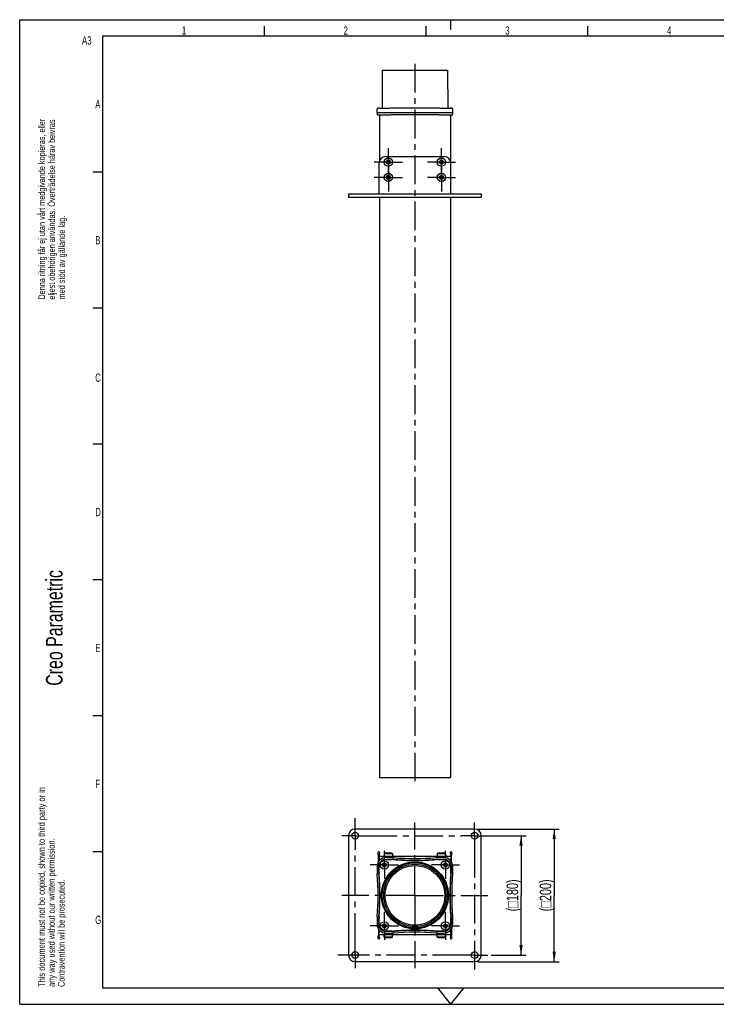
# Model space of a CAD drawing. Extents: x 0 to 420, y 0 to 297.
# Tile 1 of 10: x 0 to 210, y 0 to 297. Entities that reach past the tile are written whole.
import ezdxf

# ---------------------------------------------------------------- set-up
doc = ezdxf.new("R2010")
doc.units = 0
doc.header["$LTSCALE"] = 23.1
doc.linetypes.add('CENTER', pattern=[0.6, 0.375, -0.075, 0.075, -0.075])
doc.layers.get('0').update_dxf_attribs({"linetype": 'CONTINUOUS'})
for name, color, linetype in [('100350_DXF_CONTINUOUS_LINE', 7, 'CONTINUOUS'), ('100741_DXF_AXIS', 7, 'CONTINUOUS'), ('100741_DXF_CONTINUOUS_LINE', 7, 'CONTINUOUS'), ('100810_DXF_AXIS', 7, 'CONTINUOUS'), ('100810_DXF_CONTINUOUS_LINE', 7, 'CONTINUOUS'), ('101075_DXF_BALLOON', 7, 'CONTINUOUS'), ('101075_DXF_FORMAT', 7, 'CONTINUOUS'), ('102076_DXF_AXIS', 7, 'CONTINUOUS'), ('102076_DXF_CONTINUOUS_LINE', 7, 'CONTINUOUS')]:
    doc.layers.add(name, color=color, linetype=linetype)
doc.styles.get("Standard").update_dxf_attribs({"font": 'txt', "width": 0.7})
doc.dimstyles.new('DIMSTYLE_1', dxfattribs={"dimtxt": 3.5, "dimasz": 3, "dimexe": 1.5, "dimexo": 1, "dimgap": 0.875, "dimtad": 1, "dimdec": 3, "dimlfac": 5, "dimtxsty": 'STANDARD', "dimblk": '_ARROW_FILLED', "dimblk1": '_ARROW_FILLED', "dimblk2": '_ARROW_FILLED', "dimcen": 0.09, "dimazin": 3, "dimtp": 0.5, "dimtm": 0.5, "dimtfac": 1, "dimtdec": 3, "dimtofl": 0, "dimtmove": 0, "dimatfit": 3, "dimtolj": 1})

# ---------------------------------------------------------------- blocks, each defined once
blk = doc.blocks.new('SYMBOL_16_BL0', base_point=(7.49, 145.42))
at = {"layer": '101075_DXF_FORMAT', "color": 7, "linetype": 'CONTINUOUS'}
for q in [(0, 14.98), (14.98, 0)]:
    blk.add_line((0, 0), q, dxfattribs=at)
for s, height, width, p in [('Denna ritning får ej utan vårt medgivande kopieras, eller', 1.9979, 0.687469, (7.64, 212.55)), ('eljest obehörigen användas. Överträdelse härav beivras', 1.9979, 0.686067, (10.63, 212.55)), ('med stöd av gällande lag.', 1.9979, 0.696, (13.63, 212.55)), ('Creo Parametric', 4.9947, 0.71746, (12.92, 96.09)), ('This document must not be copied, shown to third party or in', 1.9979, 0.704762, (7.58, 5.22)), ('any way used without our written permission.', 1.9979, 0.705628, (10.58, 5.22)), ('Contravention will be prosecuted.', 1.9979, 0.684704, (13.57, 5.22))]:
    blk.add_text(s, height=height, rotation=90, dxfattribs=dict(at, width=width)).set_placement(p)
blk = doc.blocks.new('_ARROW_FILLED')
at = {"color": 0, "linetype": 'BYBLOCK'}
blk.add_solid([(0, 0), (-1, 0.167), (-1, -0.167)], dxfattribs=at)
blk = doc.blocks.new('*D1')
at = {"layer": '101075_DXF_BALLOON', "color": 2, "linetype": 'CONTINUOUS'}
for p, q in [((138.14, 52.86), (162.64, 52.86)), ((161.14, 52.86), (161.14, 32.86)), ((161.14, 12.86), (161.14, 32.86)), ((138.14, 12.86), (162.64, 12.86))]:
    blk.add_line(p, q, dxfattribs=at)
at = {"layer": '101075_DXF_BALLOON', "color": 2, "linetype": 'CONTINUOUS', "xscale": 3, "yscale": 3, "zscale": 3}
for p, rotation in [((161.14, 52.86), 90), ((161.14, 12.86), 270)]:
    blk.add_blockref('_ARROW_FILLED', p, dxfattribs=dict(at, rotation=rotation))
at = {"layer": '101075_DXF_BALLOON', "color": 2, "linetype": 'CONTINUOUS', "insert": (156.77, 32.86), "char_height": 3.5, "width": 24.0938, "attachment_point": 2, "rotation": 90}
blk.add_mtext('(\\Fgdt;{\\Fgdt;o}\\Ftxt;200)', dxfattribs=at)
blk = doc.blocks.new('*D2')
at = {"layer": '101075_DXF_BALLOON', "color": 2, "linetype": 'CONTINUOUS'}
for p, q in [((142.14, 50.86), (152.64, 50.86)), ((151.14, 50.86), (151.14, 32.86)), ((151.14, 14.86), (151.14, 32.86)), ((142.14, 14.86), (152.64, 14.86))]:
    blk.add_line(p, q, dxfattribs=at)
at = {"layer": '101075_DXF_BALLOON', "color": 2, "linetype": 'CONTINUOUS', "xscale": 3, "yscale": 3, "zscale": 3}
for p, rotation in [((151.14, 50.86), 90), ((151.14, 14.86), 270)]:
    blk.add_blockref('_ARROW_FILLED', p, dxfattribs=dict(at, rotation=rotation))
at = {"layer": '101075_DXF_BALLOON', "color": 2, "linetype": 'CONTINUOUS', "insert": (146.77, 32.86), "char_height": 3.5, "width": 22.9688, "attachment_point": 2, "rotation": 90}
blk.add_mtext('(\\Fgdt;{\\Fgdt;o}\\Ftxt;180)', dxfattribs=at)

msp = doc.modelspace()

# ---------------------------------------------------------------- linework, layer by layer
at = {"layer": '100350_DXF_CONTINUOUS_LINE', "color": 7, "linetype": 'CONTINUOUS'}
for p, q in [((109.30752, 281.72804), (109.24741, 270.24787)), ((109.30755, 281.72804), (128.97763, 281.72804)), ((128.97766, 281.72804), (129.03777, 270.24787)), ((107.96925, 270.28375), (107.91369, 270.26966)), ((108.21019, 270.32368), (108.19839, 270.32272)), ((108.21561, 270.32403), (108.21019, 270.32368)), ((108.22143, 270.32422), (108.53694, 270.32685)), ((108.23647, 270.24188), (108.23605, 270.27261)), ((108.59994, 270.22624), (108.53644, 270.32786)), ((112.6707, 270.28247), (112.2201, 270.27261)), ((112.69655, 270.28303), (112.6707, 270.28247)), ((125.61448, 270.28247), (125.58863, 270.28303)), ((126.06508, 270.27261), (125.61448, 270.28247)), ((129.74874, 270.32786), (129.68524, 270.22624)), ((130.06376, 270.32422), (129.74824, 270.32685)), ((130.04913, 270.27261), (130.04835, 270.22209)), ((130.38222, 270.26694), (130.31947, 270.28285)), ((130.37151, 270.26967), (130.32361, 270.28192)), ((107.74259, 268.98804), (107.76208, 270.10427)), ((107.74259, 268.98804), (107.7518, 268.46044)), ((107.74259, 268.98804), (130.54259, 268.98804)), ((107.7518, 268.46044), (107.75188, 268.45776)), ((107.76233, 270.11064), (107.76208, 270.10427)), ((107.76414, 270.12705), (107.76234, 270.1108)), ((107.7676, 270.14322), (107.7641, 270.12681)), ((107.77268, 270.15896), (107.76752, 270.14292)), ((107.77914, 270.17375), (107.77254, 270.1586)), ((107.78675, 270.18739), (107.77895, 270.17335)), ((107.79526, 270.19979), (107.78649, 270.18698)), ((107.80426, 270.2107), (107.79494, 270.19937)), ((107.81058, 268.33797), (107.81931, 268.33106)), ((107.82213, 270.22788), (107.81302, 270.21976)), ((107.8314, 270.23505), (107.82213, 270.22788)), ((107.83971, 270.2407), (107.83096, 270.23474)), ((107.84747, 270.24539), (107.83928, 270.24042)), ((107.85479, 270.24935), (107.84704, 270.24514)), ((107.85148, 268.31195), (107.85851, 268.30881)), ((107.86163, 270.2527), (107.85437, 270.24914)), ((107.86795, 270.25551), (107.86121, 270.2525)), ((107.87939, 270.26), (107.87359, 270.25782)), ((107.88531, 270.26206), (107.87939, 270.26)), ((107.89071, 270.26379), (107.8849, 270.26192)), ((107.89565, 270.26527), (107.8903, 270.26367)), ((107.90125, 270.26684), (107.89565, 270.26527)), ((107.90107, 270.26641), (107.90296, 270.26694)), ((108.04481, 268.2769), (108.06539, 268.27544)), ((108.05491, 268.27616), (108.0762, 268.27473)), ((108.0762, 268.27473), (108.09892, 268.27336)), ((108.09892, 268.27336), (108.12319, 268.27204)), ((108.12319, 268.27204), (108.14908, 268.27079)), ((108.14908, 268.27079), (108.17668, 268.26959)), ((108.16262, 268.27017), (108.19114, 268.26902)), ((108.17662, 268.26959), (108.20605, 268.26847)), ((108.19106, 268.26901), (108.2213, 268.26792)), ((108.2213, 268.26792), (108.27035, 268.26643)), ((108.23683, 270.22209), (108.23647, 270.24188)), ((108.23752, 270.22019), (108.23683, 270.22209)), ((108.27013, 268.26643), (108.32326, 268.26512)), ((108.3054, 268.26553), (108.36122, 268.26436)), ((108.34245, 268.26472), (108.40177, 268.26367)), ((108.40127, 268.26368), (108.46538, 268.26286)), ((108.46538, 268.26286), (108.55853, 268.26216)), ((108.55853, 268.26216), (108.66083, 268.26194)), ((108.59931, 270.22739), (108.60059, 270.19074)), ((108.66083, 268.26194), (108.77247, 268.26224)), ((108.77247, 268.26224), (108.92553, 268.26345)), ((108.92553, 268.26345), (109.09414, 268.26564)), ((109.09414, 268.26564), (109.27724, 268.26889)), ((109.27724, 268.26889), (109.51403, 268.2742)), ((109.51403, 268.2742), (109.77041, 268.28113)), ((109.77041, 268.28113), (110.09164, 268.29126)), ((110.09164, 268.29126), (110.61013, 268.31013)), ((110.439, 270.22209), (110.43615, 270.22199)), ((112.0407, 268.3544), (112.70494, 268.37065)), ((127.67239, 268.31023), (127.95171, 268.2998)), ((127.84903, 270.22199), (127.84618, 270.22209)), ((127.95171, 268.2998), (128.32808, 268.28684)), ((128.32808, 268.28684), (128.63976, 268.27761)), ((128.63976, 268.27761), (128.88983, 268.27139)), ((128.88983, 268.27139), (129.1184, 268.26683)), ((129.1184, 268.26683), (129.29265, 268.26422)), ((129.29265, 268.26422), (129.45242, 268.26262)), ((129.45242, 268.26262), (129.56919, 268.26202)), ((129.56919, 268.26202), (129.67634, 268.26198)), ((129.67634, 268.26198), (129.77399, 268.26245)), ((129.68587, 270.22739), (129.68459, 270.19072)), ((129.77399, 268.26245), (129.84127, 268.2631)), ((129.84127, 268.2631), (129.9042, 268.26401)), ((129.9037, 268.264), (129.96192, 268.26512)), ((129.96151, 268.26511), (130.01484, 268.26643)), ((130.01484, 268.26643), (130.06388, 268.26792)), ((130.04835, 270.22209), (130.04767, 270.22016)), ((130.06388, 268.26792), (130.09404, 268.26902)), ((130.07923, 268.26846), (130.10856, 268.26959)), ((130.10856, 268.26959), (130.1361, 268.27079)), ((130.12256, 268.27017), (130.14925, 268.27141)), ((130.13613, 268.27078), (130.16199, 268.27204)), ((130.14928, 268.2714), (130.17435, 268.27269)), ((130.17435, 268.27269), (130.19784, 268.27404)), ((130.19784, 268.27404), (130.21983, 268.27544)), ((130.21983, 268.27544), (130.24037, 268.2769)), ((130.24032, 268.27689), (130.25957, 268.27841)), ((130.25006, 268.27764), (130.26854, 268.27917)), ((130.27748, 268.27997), (130.28596, 268.28077)), ((130.38392, 270.26684), (130.38205, 270.26734)), ((130.38953, 270.26527), (130.38393, 270.26684)), ((130.39488, 270.26367), (130.38912, 270.26539)), ((130.40028, 270.26192), (130.39447, 270.26379)), ((130.40579, 270.26), (130.39987, 270.26206)), ((130.41159, 270.25782), (130.40539, 270.26015)), ((130.41764, 270.25534), (130.41118, 270.25798)), ((130.42397, 270.2525), (130.41723, 270.25551)), ((130.43081, 270.24914), (130.42355, 270.2527)), ((130.43814, 270.24514), (130.43039, 270.24935)), ((130.4459, 270.24042), (130.43771, 270.24539)), ((130.45422, 270.23474), (130.44547, 270.2407)), ((130.46305, 270.22788), (130.45379, 270.23505)), ((130.47216, 270.21976), (130.46263, 270.22823)), ((130.48129, 270.2103), (130.47176, 270.22014)), ((130.49024, 270.19937), (130.48093, 270.2107)), ((130.49869, 270.18698), (130.48992, 270.19979)), ((130.50624, 270.17335), (130.49843, 270.18739)), ((130.51264, 270.1586), (130.50604, 270.17375)), ((130.51766, 270.14292), (130.5125, 270.15896)), ((130.52108, 270.12681), (130.51758, 270.14322)), ((130.52285, 270.11064), (130.52108, 270.12681)), ((130.54259, 268.98804), (130.52311, 270.10428)), ((130.53338, 268.46044), (130.54259, 268.98804)), ((112.22233, 44.26133), (110.44259, 44.26133)), ((112.22233, 43.70272), (110.44259, 43.70096)), ((127.84259, 44.26133), (126.06285, 44.26133)), ((127.84259, 43.70096), (126.06285, 43.70272)), ((107.74259, 41.56133), (107.74259, 39.7816)), ((108.30297, 41.56133), (108.30121, 39.7816)), ((129.98397, 39.7816), (129.98221, 41.56133)), ((130.54259, 39.7816), (130.54259, 41.56133)), ((107.74259, 25.94107), (107.74259, 24.16133)), ((108.30121, 25.94107), (108.30297, 24.16133)), ((129.98221, 24.16133), (129.98397, 25.94107)), ((130.54259, 24.16133), (130.54259, 25.94107)), ((110.44259, 22.02171), (112.22233, 22.01995)), ((110.44259, 21.46133), (112.22233, 21.46133)), ((126.06285, 22.01995), (127.84259, 22.02171)), ((126.06285, 21.46133), (127.84259, 21.46133))]:
    msp.add_line(p, q, dxfattribs=at)
for points in [[(108.19839, 270.32272), (108.17981, 270.32086), (108.15419, 270.3178), (108.121, 270.31319), (108.07944, 270.30647), (108.02895, 270.29692), (107.96925, 270.28375)], [(130.09055, 270.32237), (130.07621, 270.32359), (130.06957, 270.32403)], [(130.32361, 270.28192), (130.26821, 270.29443), (130.2191, 270.30409), (130.17666, 270.31128), (130.14106, 270.31647), (130.11229, 270.32008), (130.09055, 270.32237)], [(107.7518, 268.46044), (107.75188, 268.45773), (107.75307, 268.44343), (107.75555, 268.4291), (107.75929, 268.41495), (107.76425, 268.40132), (107.77033, 268.38835), (107.77737, 268.37615), (107.78511, 268.36497), (107.79336, 268.35486), (107.80195, 268.34582), (107.81069, 268.33788), (107.81942, 268.33098), (107.82801, 268.325), (107.8363, 268.31989), (107.84415, 268.31557), (107.85157, 268.3119), (107.8586, 268.30877), (107.86517, 268.30612), (107.87132, 268.30385), (107.87729, 268.30183), (107.88311, 268.30003), (107.88875, 268.29841), (107.89437, 268.29693), (107.89999, 268.29554), (107.9056, 268.29426), (107.91128, 268.29305), (107.91704, 268.2919), (107.92289, 268.2908), (107.92886, 268.28975), (107.93499, 268.28874)], [(107.82255, 270.22823), (107.81342, 270.22014), (107.80389, 270.2103)], [(107.87979, 270.26015), (107.874, 270.25798), (107.86754, 270.25534)], [(107.93483, 268.28877), (107.94109, 268.28779), (107.94753, 268.28684), (107.95419, 268.28591)], [(107.9544, 268.28589), (107.96127, 268.28499), (107.96838, 268.28411), (107.97574, 268.28325), (107.98336, 268.2824), (107.99124, 268.28157), (107.99941, 268.28076)], [(107.99103, 268.28159), (107.99922, 268.28077), (108.0077, 268.27997), (108.0165, 268.27918), (108.03504, 268.27765)], [(108.01664, 268.27917), (108.02572, 268.2784), (108.04486, 268.27689)], [(110.61013, 268.31013), (110.80646, 268.31716), (111.00547, 268.32397), (111.20716, 268.33054), (111.41153, 268.33687), (111.61857, 268.34296), (111.8283, 268.3488), (112.0407, 268.3544)], [(112.70485, 268.37067), (113.74876, 268.39192), (114.82574, 268.4066), (115.9035, 268.41571), (116.98222, 268.42094), (118.06164, 268.42338), (119.14116, 268.42398), (120.22067, 268.42339), (121.30011, 268.42095), (122.37886, 268.41573), (123.45667, 268.40663), (124.53369, 268.39196), (125.58033, 268.37067)], [(125.58024, 268.37065), (126.24182, 268.35446), (126.45423, 268.34887), (126.66395, 268.34304), (126.871, 268.33695), (127.07537, 268.33062), (127.27705, 268.32406), (127.47606, 268.31726), (127.67239, 268.31023)], [(130.26854, 268.27917), (130.27731, 268.27996), (130.28577, 268.28076), (130.29394, 268.28157), (130.30183, 268.2824), (130.30944, 268.28325)], [(130.30204, 268.28242), (130.30966, 268.28327), (130.31702, 268.28413), (130.32412, 268.28501), (130.33099, 268.28591)], [(130.33078, 268.28589), (130.33745, 268.28681), (130.34392, 268.28776), (130.35019, 268.28874), (130.35632, 268.28975), (130.3623, 268.2908), (130.36814, 268.2919), (130.3739, 268.29305), (130.37958, 268.29426), (130.38519, 268.29554), (130.39081, 268.29693), (130.39643, 268.29841), (130.40208, 268.30003), (130.4079, 268.30183), (130.41386, 268.30385), (130.42002, 268.30612), (130.42659, 268.30877), (130.43361, 268.3119), (130.44103, 268.31557), (130.44888, 268.31989), (130.45717, 268.325), (130.46576, 268.33098), (130.47449, 268.33788), (130.48323, 268.34582), (130.49183, 268.35486), (130.50007, 268.36497), (130.50781, 268.37615), (130.51485, 268.38835), (130.52093, 268.40132), (130.52589, 268.41495), (130.52964, 268.4291), (130.53211, 268.44343), (130.5333, 268.45773), (130.53338, 268.46044)], [(130.52311, 270.10428), (130.52284, 270.1108), (130.52105, 270.12705)]]:
    msp.add_lwpolyline(points, dxfattribs=at)
for radius in [10.1, 9.90131, 9.83507, 9.4, 9]:
    msp.add_circle((119.14259, 32.86133), radius, dxfattribs=at)
for centre, radius, start, end in [((115.11153, 136.89848), 133.40547, 91.2419283, 92.0071986), ((123.17365, 136.89847), 133.40547, 87.9928013, 88.7580716), ((110.44259, 41.56133), 2.7, 90, 180), ((110.44537, 41.55856), 2.14241, 90.0744077, 179.9258181), ((110.44533, 41.5586), 2.11101, 90.0742658, 179.9257342), ((112.22113, 38.56181), 5.20606, 85.0461016, 90.0113679), ((112.22233, 38.56133), 5.7, 85.035453, 90), ((112.22622, 38.55932), 5.1434, 85.0805207, 90.0432834), ((112.22611, 38.55942), 5.11194, 85.079493, 90.042346), ((119.15497, 118.91412), 75.54094, 265.071132, 269.9906082), ((119.15406, 118.90882), 75.50422, 265.0714932, 269.9912982), ((119.14259, 118.228), 74.26667, 265.035453, 274.964547), ((119.13112, 118.90882), 75.50421, 270.0087015, 274.928507), ((119.13021, 118.91412), 75.54094, 270.0093918, 274.928868), ((126.06285, 38.56133), 5.7, 90, 94.964547), ((126.06405, 38.56182), 5.20605, 89.9885948, 94.9538648), ((126.05897, 38.55932), 5.1434, 89.9567166, 94.9194793), ((126.05907, 38.55942), 5.11194, 89.957654, 94.920507), ((127.84259, 41.56133), 2.7, 0, 90), ((127.83982, 41.55855), 2.14241, 0.0744077, 89.9258181), ((127.83985, 41.5586), 2.11101, 0.0742658, 89.9257342), ((113.44259, 39.7816), 5.7, 180, 184.964547), ((33.77592, 32.86133), 74.26667, 355.035453, 4.964547), ((113.44211, 39.78279), 5.20605, 179.9885948, 184.9538648), ((113.44461, 39.77771), 5.1434, 179.9567166, 184.9194793), ((33.35966, 32.86133), 75.23965, 355.0628847, 4.9371153), ((113.4445, 39.77782), 5.11194, 179.957654, 184.920507), ((33.37694, 32.86133), 75.2538, 355.0617412, 4.9382588), ((204.90824, 32.86133), 75.2538, 175.0617412, 184.9382588), ((204.92552, 32.86133), 75.23965, 175.0628847, 184.9371153), ((124.84068, 39.77782), 5.11194, 355.079493, 0.042346), ((124.84057, 39.77771), 5.1434, 355.0805208, 0.0432834), ((124.84307, 39.78279), 5.20605, 355.0461001, 0.0113702), ((204.50926, 32.86133), 74.26667, 175.035453, 184.964547), ((124.84259, 39.7816), 5.7, 355.035453, 360), ((113.44259, 25.94107), 5.7, 175.035453, 180), ((110.44259, 24.16133), 2.7, 180, 270), ((113.44211, 25.93988), 5.20605, 175.0461002, 180.0113701), ((113.44461, 25.94496), 5.1434, 175.0805207, 180.0432833), ((110.44536, 24.16412), 2.14241, 180.0744075, 269.9258178), ((113.4445, 25.94485), 5.11194, 175.079493, 180.042346), ((110.44533, 24.16407), 2.11101, 180.0742658, 269.9257342), ((127.84259, 24.16133), 2.7, 270, 360), ((127.83981, 24.16411), 2.14241, 270.0744075, 359.9258178), ((127.83985, 24.16407), 2.11101, 270.0742658, 359.9257342), ((124.84068, 25.94485), 5.11194, 359.957654, 4.920507), ((124.84057, 25.94496), 5.1434, 359.9567167, 4.9194793), ((124.84307, 25.93988), 5.20605, 359.9885947, 4.9538649), ((124.84259, 25.94107), 5.7, 0, 4.964547), ((112.22114, 27.16085), 5.20605, 269.9885947, 274.9538649), ((112.22611, 27.16325), 5.11194, 269.957654, 274.920507), ((112.22622, 27.16335), 5.1434, 269.9567167, 274.9194793), ((112.22233, 27.16133), 5.7, 270, 274.964547), ((119.15497, -53.19145), 75.54094, 90.0093918, 94.928868), ((119.15406, -53.18615), 75.50421, 90.0087015, 94.928507), ((119.14259, -52.50533), 74.26667, 85.035453, 94.964547), ((119.13021, -53.19145), 75.54094, 85.071132, 89.9906082), ((119.13112, -53.18615), 75.50422, 85.0714932, 89.9912983), ((126.06285, 27.16133), 5.7, 265.035453, 270), ((126.06405, 27.16085), 5.20605, 265.0461002, 270.0113701), ((126.05897, 27.16335), 5.1434, 265.0805208, 270.0432834), ((126.05907, 27.16325), 5.11194, 265.079493, 270.042346)]:
    msp.add_arc(centre, radius, start, end, dxfattribs=at)
for points, knots in [([(108.23605, 270.27261), (108.23603, 270.27492), (108.24415, 270.27967), (108.25052, 270.28122), (108.2555, 270.28247)], [0, 0, 0, 0, 0.309931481, 1, 1, 1, 1]), ([(108.2555, 270.28247), (108.29621, 270.29224), (108.36603, 270.30811), (108.46028, 270.32102), (108.51334, 270.3264), (108.53694, 270.32686)], [0, 0, 0, 0, 0.440195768, 0.751813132, 1, 1, 1, 1]), ([(119.14259, 270.32685), (118.0672, 270.32685), (115.91846, 270.32614), (113.76967, 270.30622), (112.69655, 270.28303)], [0, 0, 0, 0, 0.500471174, 1, 1, 1, 1]), ([(125.58863, 270.28303), (124.51551, 270.30622), (122.36672, 270.32614), (120.21798, 270.32685), (119.14259, 270.32685)], [0, 0, 0, 0, 0.499528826, 1, 1, 1, 1]), ([(129.74824, 270.32686), (129.74229, 270.32697), (129.79486, 270.3247), (129.80992, 270.32215), (129.86283, 270.31613), (129.93098, 270.30496), (129.98899, 270.29255), (130.02968, 270.28247)], [0, 0, 0, 0, 0.062528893, 0.248216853, 0.388678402, 0.559267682, 1, 1, 1, 1]), ([(130.02968, 270.28247), (130.03466, 270.28122), (130.04103, 270.27967), (130.04915, 270.27492), (130.04913, 270.27261)], [0, 0, 0, 0, 0.690075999, 1, 1, 1, 1]), ([(110.43615, 270.22199), (110.29541, 270.217), (110.01927, 270.20796), (109.61784, 270.19732), (109.24674, 270.19036), (108.96287, 270.18784), (108.76138, 270.18837), (108.63308, 270.18987), (108.52154, 270.19244), (108.42765, 270.196), (108.35208, 270.20034), (108.29601, 270.20558), (108.26112, 270.21058), (108.24406, 270.21567), (108.23856, 270.21844), (108.23739, 270.22019)], [0, 0, 0, 0, 0.191865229, 0.376426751, 0.547092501, 0.697538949, 0.763183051, 0.821600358, 0.872357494, 0.915165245, 0.949643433, 0.975369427, 0.992130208, 0.997135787, 1, 1, 1, 1]), ([(108.59931, 270.22739), (108.59497, 270.22682), (108.57757, 270.22511), (108.53813, 270.22435), (108.47276, 270.21492), (108.42093, 270.2048), (108.39069, 270.19845)], [0, 0, 0, 0, 0.062261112, 0.248635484, 0.560364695, 1, 1, 1, 1]), ([(130.04779, 270.22016), (130.04662, 270.21842), (130.04114, 270.21564), (130.02413, 270.21055), (129.98929, 270.20554), (129.93325, 270.20031), (129.85764, 270.19596), (129.76366, 270.19242), (129.65202, 270.18986), (129.52365, 270.18836), (129.32213, 270.18784), (129.03823, 270.19037), (128.66715, 270.19734), (128.26579, 270.20797), (127.98973, 270.21701), (127.84903, 270.22199)], [0, 0, 0, 0, 0.002858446, 0.007847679, 0.024571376, 0.050279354, 0.084773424, 0.127630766, 0.178447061, 0.236893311, 0.302540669, 0.453002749, 0.623684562, 0.80819018, 1, 1, 1, 1]), ([(129.89466, 270.19842), (129.86449, 270.20475), (129.81274, 270.21469), (129.74308, 270.2253), (129.70327, 270.22452), (129.68587, 270.22739)], [0, 0, 0, 0, 0.438119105, 0.749367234, 1, 1, 1, 1]), ([(108.23683, 41.56493), (108.23594, 41.85115), (108.35368, 42.42939), (108.84117, 43.16271), (109.57467, 43.64964), (110.15277, 43.76794), (110.439, 43.76709)], [0, 0, 0, 0, 0.249927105, 0.49999997, 0.750069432, 1, 1, 1, 1]), ([(112.6707, 43.74842), (112.9396, 43.7245), (113.47784, 43.68131), (114.55509, 43.60486), (115.90322, 43.53143), (117.5225, 43.47842), (118.60257, 43.46722), (119.14259, 43.46685)], [0, 0, 0, 0, 0.124984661, 0.249979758, 0.499981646, 0.749990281, 1, 1, 1, 1]), ([(119.14259, 43.46685), (119.68261, 43.46722), (120.76268, 43.47842), (122.38197, 43.53143), (123.73009, 43.60486), (124.80734, 43.68131), (125.34558, 43.7245), (125.61448, 43.74842)], [0, 0, 0, 0, 0.250009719, 0.500018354, 0.750020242, 0.875015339, 1, 1, 1, 1]), ([(127.84618, 43.76709), (128.1324, 43.76799), (128.71065, 43.65024), (129.44397, 43.16275), (129.93089, 42.42925), (130.0492, 41.85115), (130.04835, 41.56493)], [0, 0, 0, 0, 0.249928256, 0.500001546, 0.750070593, 1, 1, 1, 1]), ([(108.2555, 26.38944), (108.30449, 26.92715), (108.38285, 28.00438), (108.45822, 29.35231), (108.49769, 30.43164), (108.52838, 31.51125), (108.5486, 33.4013), (108.4893, 36.10133), (108.35004, 38.2575), (108.2555, 39.33323)], [0, 0, 0, 0, 0.12499144, 0.249996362, 0.31250144, 0.375006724, 0.500015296, 0.75001808, 1, 1, 1, 1]), ([(130.02968, 39.33323), (129.9807, 38.79552), (129.90233, 37.71829), (129.82696, 36.37036), (129.78749, 35.29103), (129.7568, 34.21142), (129.73659, 32.32137), (129.79588, 29.62134), (129.93514, 27.46517), (130.02968, 26.38944)], [0, 0, 0, 0, 0.12499144, 0.249996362, 0.31250144, 0.375006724, 0.500015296, 0.75001808, 1, 1, 1, 1]), ([(110.439, 21.95558), (110.15278, 21.95468), (109.57453, 22.07243), (108.84121, 22.55992), (108.35429, 23.29342), (108.23599, 23.87152), (108.23683, 24.15774)], [0, 0, 0, 0, 0.249928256, 0.500001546, 0.750070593, 1, 1, 1, 1]), ([(130.04835, 24.15774), (130.04924, 23.87152), (129.9315, 23.29328), (129.44401, 22.55996), (128.71051, 22.07303), (128.13241, 21.95473), (127.84618, 21.95558)], [0, 0, 0, 0, 0.249927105, 0.49999997, 0.750069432, 1, 1, 1, 1]), ([(119.14259, 22.25582), (118.60257, 22.25545), (117.5225, 22.24425), (115.90322, 22.19124), (114.55509, 22.11781), (113.47784, 22.04136), (112.9396, 21.99817), (112.6707, 21.97425)], [0, 0, 0, 0, 0.250009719, 0.500018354, 0.750020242, 0.875015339, 1, 1, 1, 1]), ([(125.61448, 21.97425), (125.34558, 21.99817), (124.80734, 22.04136), (123.73009, 22.11781), (122.38197, 22.19124), (120.76268, 22.24425), (119.68261, 22.25545), (119.14259, 22.25582)], [0, 0, 0, 0, 0.124984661, 0.249979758, 0.499981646, 0.749990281, 1, 1, 1, 1])]:
    msp.add_open_spline(points, degree=3, knots=knots, dxfattribs=at)
for points in [[(110.439, 43.76709), (111.0327, 43.76759), (111.6264, 43.76765), (112.2201, 43.76787)], [(110.44259, 43.66961), (111.03584, 43.67034), (111.62908, 43.67091), (112.22233, 43.67136)], [(126.06285, 43.67136), (126.6561, 43.67091), (127.24934, 43.67034), (127.84259, 43.66961)], [(126.06508, 43.76787), (126.65878, 43.76765), (127.25248, 43.76759), (127.84618, 43.76709)], [(108.23605, 39.78383), (108.23628, 40.37753), (108.23634, 40.97123), (108.23683, 41.56493)], [(108.33256, 39.7816), (108.33301, 40.37484), (108.33359, 40.96809), (108.33432, 41.56133)], [(129.95086, 41.56133), (129.95159, 40.96809), (129.95217, 40.37484), (129.95262, 39.7816)], [(130.04835, 41.56493), (130.04885, 40.97123), (130.04891, 40.37753), (130.04913, 39.78383)], [(108.23683, 24.15774), (108.23634, 24.75144), (108.23628, 25.34514), (108.23605, 25.93884)], [(108.33432, 24.16133), (108.33359, 24.75458), (108.33301, 25.34783), (108.33256, 25.94107)], [(129.95262, 25.94107), (129.95217, 25.34783), (129.95159, 24.75458), (129.95086, 24.16133)], [(130.04913, 25.93884), (130.0489, 25.34514), (130.04885, 24.75144), (130.04835, 24.15774)], [(112.2201, 21.9548), (111.6264, 21.95502), (111.0327, 21.95508), (110.439, 21.95558)], [(112.22233, 22.05131), (111.62908, 22.05176), (111.03584, 22.05233), (110.44259, 22.05306)], [(127.84259, 22.05306), (127.24934, 22.05233), (126.6561, 22.05176), (126.06285, 22.05131)], [(127.84618, 21.95558), (127.25248, 21.95508), (126.65878, 21.95502), (126.06508, 21.9548)]]:
    msp.add_open_spline(points, degree=3, dxfattribs=at)
at = {"layer": '100741_DXF_AXIS', "color": 7, "linetype": 'CENTER'}
for p, q in [((119.14259, 283.72804), (119.14259, 67.2643)), ((119.14259, 32.86133), (119.14259, 54.86133)), ((119.14259, 32.86133), (97.14259, 32.86133)), ((119.14259, 32.86133), (119.14259, 10.86133)), ((119.14259, 32.86133), (141.14259, 32.86133))]:
    msp.add_line(p, q, dxfattribs=at)
at = {"layer": '100741_DXF_CONTINUOUS_LINE', "color": 7, "linetype": 'CONTINUOUS'}
for p, q in [((108.44259, 268.26312), (108.44259, 254.35087)), ((129.84259, 268.26312), (129.84259, 254.35087)), ((108.44259, 243.42804), (108.44259, 68.42804)), ((129.84259, 243.42804), (129.84259, 68.42804)), ((108.44259, 68.42804), (129.84259, 68.42804))]:
    msp.add_line(p, q, dxfattribs=at)
at = {"layer": '100810_DXF_AXIS', "color": 7, "linetype": 'CENTER'}
for p, q in [((101.14259, 54.86133), (101.14259, 56.11133)), ((101.14259, 50.86133), (101.14259, 54.86133)), ((137.14259, 50.86133), (137.14259, 54.86133)), ((101.14259, 50.86133), (97.14259, 50.86133)), ((101.14259, 50.86133), (101.14259, 46.86133)), ((101.14259, 50.86133), (105.14259, 50.86133)), ((105.14259, 50.86133), (133.14259, 50.86133)), ((137.14259, 50.86133), (133.14259, 50.86133)), ((137.14259, 50.86133), (137.14259, 46.86133)), ((137.14259, 50.86133), (142.39259, 50.86133)), ((101.14259, 18.86133), (101.14259, 46.86133)), ((137.14259, 46.86133), (137.14259, 9.61133)), ((101.14259, 14.86133), (101.14259, 18.86133)), ((97.14259, 14.86133), (95.89259, 14.86133)), ((101.14259, 14.86133), (97.14259, 14.86133)), ((101.14259, 14.86133), (101.14259, 10.86133)), ((133.14259, 14.86133), (101.14259, 14.86133)), ((137.14259, 14.86133), (133.14259, 14.86133)), ((137.14259, 14.86133), (141.14259, 14.86133))]:
    msp.add_line(p, q, dxfattribs=at)
at = {"layer": '100810_DXF_CONTINUOUS_LINE', "color": 7, "linetype": 'CONTINUOUS'}
for p, q in [((110.34259, 255.72804), (127.94259, 255.72804)), ((108.34259, 244.42804), (108.34259, 253.72804)), ((129.94259, 244.42804), (129.94259, 253.72804)), ((99.14259, 244.42804), (99.14259, 243.42804)), ((99.14259, 244.42804), (139.14259, 244.42804)), ((139.14259, 244.42804), (139.14259, 243.42804)), ((99.14259, 50.86133), (99.14259, 14.86133)), ((137.14259, 52.86133), (101.14259, 52.86133)), ((139.14259, 14.86133), (139.14259, 50.86133)), ((108.14259, 42.97412), (108.14259, 44.96851)), ((108.34259, 45.17722), (108.34259, 43.71133)), ((108.34259, 44.71133), (129.94259, 44.71133)), ((129.94259, 45.17722), (129.94259, 43.71133)), ((130.14259, 42.97412), (130.14259, 44.96851)), ((108.14259, 22.74855), (108.14259, 20.75416)), ((108.34259, 20.54545), (108.34259, 22.01133)), ((108.34259, 21.01133), (129.94259, 21.01133)), ((129.94259, 20.54545), (129.94259, 22.01133)), ((130.14259, 22.74855), (130.14259, 20.75416)), ((101.14259, 12.86133), (137.14259, 12.86133))]:
    msp.add_line(p, q, dxfattribs=at)
at = {"layer": '100810_DXF_CONTINUOUS_LINE', "color": 3, "linetype": 'CONTINUOUS'}
for p, q in [((99.14259, 243.42804), (139.14259, 243.42804)), ((108.81051, 43.71133), (108.34259, 43.71133)), ((129.94259, 43.71133), (129.47467, 43.71133)), ((108.34259, 22.01133), (108.81051, 22.01133)), ((129.47467, 22.01133), (129.94259, 22.01133))]:
    msp.add_line(p, q, dxfattribs=at)
at = {"layer": '100810_DXF_CONTINUOUS_LINE', "color": 7, "linetype": 'CONTINUOUS'}
for centre in [(101.14259, 50.86133), (137.14259, 50.86133), (101.14259, 14.86133), (137.14259, 14.86133)]:
    msp.add_circle(centre, 1, dxfattribs=at)
for centre, radius, start, end in [((110.34259, 253.72804), 2, 90, 180), ((127.94259, 253.72804), 2, 0, 90), ((101.14259, 50.86133), 2, 90, 180), ((137.14259, 50.86133), 2, 0, 90), ((108.24259, 45.66133), 0.3, 9.5940682, 212.2042275), ((107.14259, 44.96851), 1, 0, 32.2042275), ((108.36763, 45.67331), 0.17494, 0.0400358, 12.5525754), ((129.91755, 45.67331), 0.17494, 167.4474246, 179.9599642), ((130.04259, 45.66133), 0.3, 327.7957725, 170.4059318), ((131.14259, 44.96851), 1, 147.7957725, 180), ((108.24259, 20.06133), 0.3, 147.7957725, 350.4059318), ((107.14259, 20.75416), 1, 327.7957725, 360), ((108.36763, 20.04936), 0.17494, 347.4474246, 359.9599642), ((129.91755, 20.04936), 0.17494, 180.0400358, 192.5525754), ((130.04259, 20.06133), 0.3, 189.5940682, 32.2042275), ((131.14259, 20.75416), 1, 180, 212.2042275), ((101.14259, 14.86133), 2, 180, 270), ((137.14259, 14.86133), 2, 270, 360)]:
    msp.add_arc(centre, radius, start, end, dxfattribs=at)
for points, knots in [([(108.49644, 244.44068), (108.47469, 244.44484), (108.43474, 244.45525), (108.38277, 244.48378), (108.3487, 244.52838), (108.34259, 244.56449), (108.34259, 244.58263)], [0, 0, 0, 0, 0.289964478, 0.537784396, 0.762382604, 1, 1, 1, 1]), ([(108.49644, 244.44068), (108.50284, 244.43946), (108.51385, 244.43709), (108.52915, 244.43402), (108.53645, 244.43097), (108.54258, 244.42996), (108.54258, 244.42876)], [0, 0, 0, 0, 0.40884677, 0.723290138, 0.924386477, 1, 1, 1, 1]), ([(129.78874, 244.44068), (129.78234, 244.43946), (129.77134, 244.43709), (129.75603, 244.43402), (129.74873, 244.43097), (129.7426, 244.42996), (129.7426, 244.42876)], [0, 0, 0, 0, 0.40884677, 0.723290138, 0.924386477, 1, 1, 1, 1]), ([(129.78874, 244.44068), (129.81049, 244.44484), (129.85044, 244.45525), (129.90241, 244.48378), (129.93648, 244.52838), (129.94259, 244.56449), (129.94259, 244.58263)], [0, 0, 0, 0, 0.289964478, 0.537784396, 0.762382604, 1, 1, 1, 1]), ([(108.49644, 45.5528), (108.47312, 45.52507), (108.39258, 45.41511), (108.34259, 45.27768), (108.34259, 45.17722)], [0, 0, 0, 0, 0.265061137, 1, 1, 1, 1]), ([(108.49644, 45.5528), (108.51049, 45.56952), (108.53394, 45.60744), (108.54258, 45.65155), (108.54258, 45.67344)], [0, 0, 0, 0, 0.499433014, 1, 1, 1, 1]), ([(129.78874, 45.5528), (129.77469, 45.56952), (129.75124, 45.60744), (129.7426, 45.65155), (129.7426, 45.67344)], [0, 0, 0, 0, 0.499433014, 1, 1, 1, 1]), ([(129.78874, 45.5528), (129.81206, 45.52507), (129.8926, 45.41511), (129.94259, 45.27768), (129.94259, 45.17722)], [0, 0, 0, 0, 0.265061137, 1, 1, 1, 1]), ([(108.49644, 20.16987), (108.47312, 20.1976), (108.39258, 20.30756), (108.34259, 20.44499), (108.34259, 20.54545)], [0, 0, 0, 0, 0.265061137, 1, 1, 1, 1]), ([(108.49644, 20.16987), (108.51049, 20.15315), (108.53394, 20.11523), (108.54258, 20.07112), (108.54258, 20.04923)], [0, 0, 0, 0, 0.499433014, 1, 1, 1, 1]), ([(129.78874, 20.16987), (129.77469, 20.15315), (129.75124, 20.11523), (129.7426, 20.07112), (129.7426, 20.04923)], [0, 0, 0, 0, 0.499433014, 1, 1, 1, 1]), ([(129.78874, 20.16987), (129.81206, 20.1976), (129.8926, 20.30756), (129.94259, 20.44499), (129.94259, 20.54545)], [0, 0, 0, 0, 0.265061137, 1, 1, 1, 1])]:
    msp.add_open_spline(points, degree=3, knots=knots, dxfattribs=at)
at = {"layer": '101075_DXF_FORMAT', "color": 7, "linetype": 'CONTINUOUS'}
for p, q in [((-0.00158, -0.00152), (-0.00158, 296.99848)), ((-0.00158, 296.99848), (419.99842, 296.99848)), ((73.74842, 291.99848), (73.74842, 294.99848)), ((122.49842, 291.99848), (122.49842, 294.99848)), ((129.99842, 293.99848), (129.99842, 296.99848)), ((171.24842, 291.99848), (171.24842, 294.99848)), ((24.99842, 291.99848), (24.99842, 4.99848)), ((414.99842, 291.99848), (24.99842, 291.99848)), ((24.99842, 250.99848), (21.99842, 250.99848)), ((24.99842, 209.99848), (21.99842, 209.99848)), ((24.99842, 168.99848), (21.99842, 168.99848)), ((24.99842, 127.99848), (21.99842, 127.99848)), ((24.99842, 86.99848), (21.99842, 86.99848)), ((24.99842, 45.99848), (21.99842, 45.99848)), ((24.99842, 4.99848), (414.99842, 4.99848)), ((129.99842, -0.00152), (126.00182, 4.99848)), ((129.99842, -0.00152), (133.99502, 4.99848)), ((-0.00158, -0.00152), (419.99842, -0.00152))]:
    msp.add_line(p, q, dxfattribs=at)
at = {"layer": '102076_DXF_AXIS', "color": 7, "linetype": 'CENTER'}
for p, q in [((111.14259, 254.02804), (111.14259, 258.27804)), ((127.14259, 254.02804), (127.14259, 258.27804)), ((111.14259, 254.02804), (106.89259, 254.02804)), ((111.14259, 254.02804), (111.14259, 249.77804)), ((111.14259, 254.02804), (115.39259, 254.02804)), ((111.14259, 249.42804), (111.14259, 253.67804)), ((127.14259, 254.02804), (122.89259, 254.02804)), ((127.14259, 254.02804), (127.14259, 249.77804)), ((127.14259, 254.02804), (131.39259, 254.02804)), ((127.14259, 249.42804), (127.14259, 253.67804)), ((111.14259, 249.42804), (106.89259, 249.42804)), ((111.14259, 249.42804), (111.14259, 245.17804)), ((111.14259, 249.42804), (115.39259, 249.42804)), ((127.14259, 249.42804), (122.89259, 249.42804)), ((127.14259, 249.42804), (127.14259, 245.17804)), ((127.14259, 249.42804), (131.39259, 249.42804)), ((109.94259, 42.06133), (109.94259, 46.31133)), ((128.34259, 42.06133), (128.34259, 46.31133)), ((109.94259, 42.06133), (105.69259, 42.06133)), ((109.94259, 42.06133), (109.94259, 37.81133)), ((109.94259, 42.06133), (114.19259, 42.06133)), ((128.34259, 42.06133), (124.09259, 42.06133)), ((128.34259, 42.06133), (128.34259, 37.81133)), ((128.34259, 42.06133), (132.59259, 42.06133)), ((109.94259, 23.66133), (109.94259, 27.91133)), ((128.34259, 23.66133), (128.34259, 27.91133)), ((109.94259, 23.66133), (105.69259, 23.66133)), ((109.94259, 23.66133), (109.94259, 19.41133)), ((109.94259, 23.66133), (114.19259, 23.66133)), ((128.34259, 23.66133), (124.09259, 23.66133)), ((128.34259, 23.66133), (132.59259, 23.66133)), ((128.34259, 23.66133), (128.34259, 19.41133))]:
    msp.add_line(p, q, dxfattribs=at)
at = {"layer": '102076_DXF_CONTINUOUS_LINE', "color": 7, "linetype": 'CONTINUOUS'}
for p, q in [((109.34259, 270.26804), (110.54259, 270.26804)), ((127.74259, 270.26804), (128.94259, 270.26804)), ((109.89259, 45.45133), (109.89259, 44.71133)), ((109.89259, 45.45133), (112.39259, 45.45133)), ((110.54259, 45.65133), (111.74259, 45.65133)), ((112.39259, 45.45133), (112.39259, 44.71133)), ((125.89259, 45.45133), (125.89259, 44.71133)), ((125.89259, 45.45133), (128.39259, 45.45133)), ((126.54259, 45.65133), (127.74259, 45.65133)), ((128.39259, 45.45133), (128.39259, 44.71133)), ((109.89259, 20.27133), (109.89259, 21.01133)), ((112.39259, 20.27133), (112.39259, 21.01133)), ((125.89259, 20.27133), (125.89259, 21.01133)), ((128.39259, 20.27133), (128.39259, 21.01133)), ((112.39259, 20.27133), (109.89259, 20.27133)), ((111.74259, 20.07133), (110.54259, 20.07133)), ((128.39259, 20.27133), (125.89259, 20.27133)), ((127.74259, 20.07133), (126.54259, 20.07133))]:
    msp.add_line(p, q, dxfattribs=at)
for centre, radius in [((111.14259, 254.02804), 1.25), ((111.14259, 254.02804), 0.6), ((127.14259, 254.02804), 1.25), ((127.14259, 254.02804), 0.6), ((111.14259, 249.42804), 1.25), ((111.14259, 249.42804), 0.6), ((127.14259, 249.42804), 1.25), ((127.14259, 249.42804), 0.6), ((109.94259, 42.06133), 1.25), ((109.94259, 42.06133), 0.6), ((128.34259, 42.06133), 1.25), ((128.34259, 42.06133), 0.6), ((109.94259, 23.66133), 1.25), ((109.94259, 23.66133), 0.6), ((128.34259, 23.66133), 1.25), ((128.34259, 23.66133), 0.6)]:
    msp.add_circle(centre, radius, dxfattribs=at)
for centre, radius, start, end in [((109.94259, 267.16179), 3.16367, 100.9325539, 106.8987768), ((109.94259, 267.16179), 3.16367, 76.0176036, 79.0674461), ((128.34259, 267.16179), 3.16367, 100.9325539, 103.9823979), ((128.34259, 267.16179), 3.16367, 73.1014202, 79.0674461), ((110.51759, 255.11057), 0.81981, 280.3262891, 319.6737109), ((109.89259, 254.02804), 0.81981, 340.3262891, 19.6737109), ((110.51759, 252.94551), 0.81981, 40.3262891, 79.6737109), ((111.76759, 255.11057), 0.81981, 220.3262891, 259.6737109), ((111.76759, 252.94551), 0.81981, 100.3262891, 139.6737109), ((112.39259, 254.02804), 0.81981, 160.3262891, 199.6737109), ((126.51759, 255.11057), 0.81981, 280.3262891, 319.6737109), ((125.89259, 254.02804), 0.81981, 340.3262891, 19.6737109), ((126.51759, 252.94551), 0.81981, 40.3262891, 79.6737109), ((127.76759, 255.11057), 0.81981, 220.3262891, 259.6737109), ((127.76759, 252.94551), 0.81981, 100.3262891, 139.6737109), ((128.39259, 254.02804), 0.81981, 160.3262891, 199.6737109), ((110.51759, 250.51057), 0.81981, 280.3262891, 319.6737109), ((109.89259, 249.42804), 0.81981, 340.3262891, 19.6737109), ((111.76759, 250.51057), 0.81981, 220.3262891, 259.6737109), ((112.39259, 249.42804), 0.81981, 160.3262891, 199.6737109), ((126.51759, 250.51057), 0.81981, 280.3262891, 319.6737109), ((125.89259, 249.42804), 0.81981, 340.3262891, 19.6737109), ((127.76759, 250.51057), 0.81981, 220.3262891, 259.6737109), ((128.39259, 249.42804), 0.81981, 160.3262891, 199.6737109), ((110.51759, 248.34551), 0.81981, 40.3262891, 79.6737109), ((111.76759, 248.34551), 0.81981, 100.3262891, 139.6737109), ((126.51759, 248.34551), 0.81981, 40.3262891, 79.6737109), ((127.76759, 248.34551), 0.81981, 100.3262891, 139.6737109), ((111.14259, 42.54508), 3.16367, 100.9325539, 113.2729041), ((111.14259, 42.54508), 3.16367, 66.7270959, 79.0674461), ((127.14259, 42.54508), 3.16367, 100.9325539, 113.2729041), ((127.14259, 42.54508), 3.16367, 66.7270959, 79.0674461), ((108.86006, 42.68633), 0.81981, 310.3262891, 349.6737109), ((108.86006, 41.43633), 0.81981, 10.3262891, 49.6737109), ((109.94259, 43.31133), 0.81981, 250.3262891, 289.6737109), ((109.94259, 40.81133), 0.81981, 70.3262891, 109.6737109), ((111.02512, 42.68633), 0.81981, 190.3262891, 229.6737109), ((111.02512, 41.43633), 0.81981, 130.3262891, 169.6737109), ((127.26006, 42.68633), 0.81981, 310.3262891, 349.6737109), ((127.26006, 41.43633), 0.81981, 10.3262891, 49.6737109), ((128.34259, 43.31133), 0.81981, 250.3262891, 289.6737109), ((128.34259, 40.81133), 0.81981, 70.3262891, 109.6737109), ((129.42512, 42.68633), 0.81981, 190.3262891, 229.6737109), ((129.42512, 41.43633), 0.81981, 130.3262891, 169.6737109), ((108.86006, 24.28633), 0.81981, 310.3262891, 349.6737109), ((109.94259, 24.91133), 0.81981, 250.3262891, 289.6737109), ((111.02512, 24.28633), 0.81981, 190.3262891, 229.6737109), ((127.26006, 24.28633), 0.81981, 310.3262891, 349.6737109), ((128.34259, 24.91133), 0.81981, 250.3262891, 289.6737109), ((129.42512, 24.28633), 0.81981, 190.3262891, 229.6737109), ((108.86006, 23.03633), 0.81981, 10.3262891, 49.6737109), ((109.94259, 22.41133), 0.81981, 70.3262891, 109.6737109), ((111.02512, 23.03633), 0.81981, 130.3262891, 169.6737109), ((127.26006, 23.03633), 0.81981, 10.3262891, 49.6737109), ((128.34259, 22.41133), 0.81981, 70.3262891, 109.6737109), ((129.42512, 23.03633), 0.81981, 130.3262891, 169.6737109), ((111.14259, 23.17758), 3.16367, 246.7270959, 259.0674461), ((111.14259, 23.17758), 3.16367, 280.9325539, 293.2729041), ((127.14259, 23.17758), 3.16367, 246.7270959, 259.0674461), ((127.14259, 23.17758), 3.16367, 280.9325539, 293.2729041)]:
    msp.add_arc(centre, radius, start, end, dxfattribs=at)

# ---------------------------------------------------------------- block references
at = {"layer": '101075_DXF_FORMAT', "color": 7, "linetype": 'CONTINUOUS'}
msp.add_blockref('SYMBOL_16_BL0', (7.49052, 145.42059), dxfattribs=at)

# ---------------------------------------------------------------- texts
at = {"layer": '101075_DXF_FORMAT', "color": 7, "linetype": 'CONTINUOUS', "attachment_point": 1}
for s, insert, char_height, width in [('1', (48.88927, 294.97512), 2.5, 2.1428571), ('2', (97.63927, 294.97512), 2.5, 2.9464286), ('3', (146.38927, 294.97512), 2.5, 2.6785714), ('4', (195.13927, 294.97512), 2.5, 2.9464286), ('A3', (18.7533, 292.01112), 2.55, 6.0107143), ('A', (22.77171, 272.73026), 2.5, 3.2142857), ('B', (22.77171, 231.73026), 2.5, 2.9464286), ('C', (22.77171, 190.25526), 2.5, 3.125), ('D', (22.77171, 149.73026), 2.5, 3.3928571), ('E', (22.77171, 108.73026), 2.5, 2.6785714), ('F', (22.77171, 67.73026), 2.5, 2.6785714), ('G', (22.77171, 26.73026), 2.5, 2.9464286)]:
    msp.add_mtext(s, dxfattribs=dict(at, insert=insert, char_height=char_height, width=width))

# ---------------------------------------------------------------- dimensions: what is measured, and where the dimension line sits
at = {"layer": '101075_DXF_BALLOON', "color": 2, "linetype": 'CONTINUOUS'}
for base, p1, p2, picture, middle in [((161.14259, 12.86133), (137.14259, 52.86133), (137.14259, 12.86133), '*D1', (161.14259, 32.86133)), ((151.14259, 14.86133), (141.14259, 50.86133), (141.14259, 14.86133), '*D2', (151.14259, 32.86133))]:
    dim = msp.add_linear_dim(base=base, p1=p1, p2=p2, angle=270, text='({\\Fgdt;o}<>)', dimstyle='DIMSTYLE_1', dxfattribs=at)
    dim.commit()
    dim.dimension.update_dxf_attribs({"geometry": picture, "text_midpoint": middle, "dimtype": 160})

doc.saveas('drawing.dxf')
